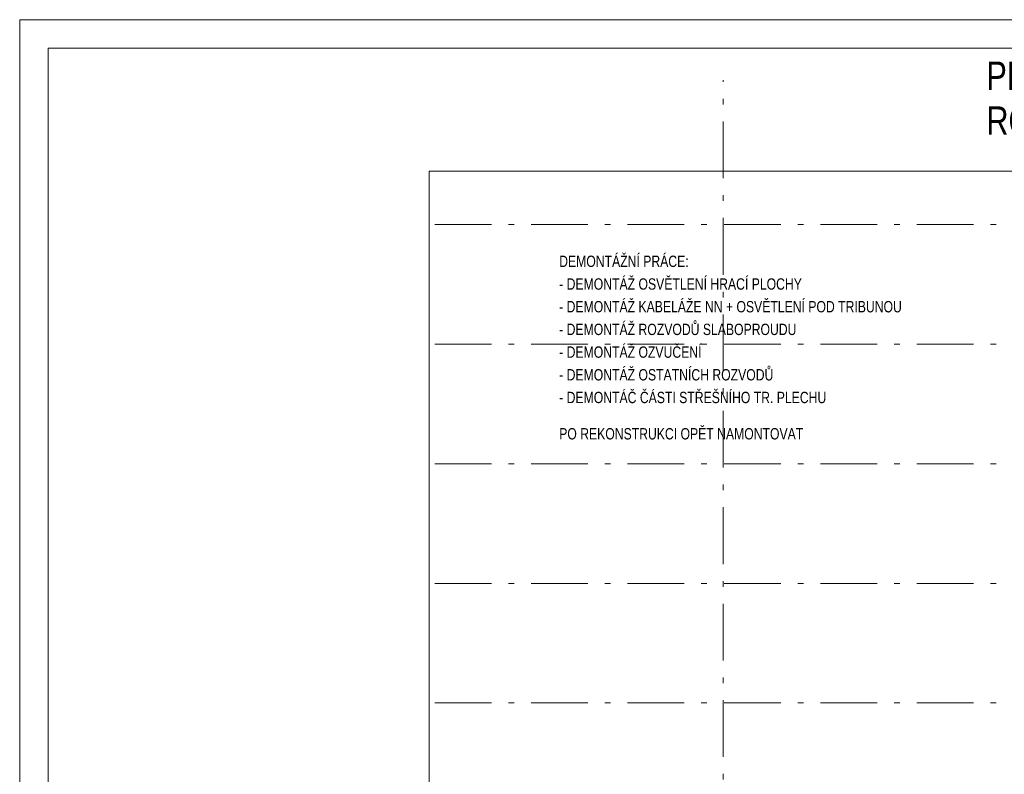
# Model space of a CAD drawing. Header units: metres. Extents: x 235 to 340, y 94 to 153.
# Tile 10 of 48: x 235 to 252, y 140 to 153. Entities that reach past the tile are written whole.
import ezdxf

# ---------------------------------------------------------------- set-up
doc = ezdxf.new("R2010")
doc.units = ezdxf.units.M
doc.linetypes.add('__RA_15', pattern=[1.7, 1, -0.3, 0.1, -0.3])
for name, color, linetype, lineweight in [('OSY', 204, '__RA_15', 13), ('POPIS', 7, 'Continuous', 13), ('SRAFY', 254, 'Continuous', 18), ('Standard', 7, 'Continuous', 40)]:
    doc.layers.add(name, color=color, linetype=linetype, lineweight=lineweight)
doc.styles.add('ARIAL', font='ARIAL.TTF')

msp = doc.modelspace()

# ---------------------------------------------------------------- linework, layer by layer
at = {"layer": 'OSY', "color": 204, "linetype": '__RA_15', "lineweight": 13}
for p, q in [((247.266, 126.792), (247.266, 152.32)), ((242.178, 149.774), (242.178, 149.774)), ((242.178, 149.774), (323.276, 149.774)), ((242.178, 147.666), (242.178, 147.666)), ((242.178, 147.666), (323.276, 147.666)), ((242.178, 145.558), (242.178, 145.558)), ((242.178, 145.558), (323.276, 145.558)), ((242.178, 143.45), (242.178, 143.45)), ((242.178, 143.45), (323.276, 143.45)), ((242.178, 141.343), (242.178, 141.343)), ((242.178, 141.343), (323.276, 141.343))]:
    msp.add_line(p, q, dxfattribs=at)
at = {"layer": 'SRAFY', "color": 136, "linetype": 'Continuous', "lineweight": 18}
for points in [[(234.859, 93.986), (339.859, 93.986), (339.859, 153.386), (234.859, 153.386), (234.859, 93.986)], [(235.359, 94.486), (339.359, 94.486), (339.359, 152.886), (235.359, 152.886), (235.359, 94.486)]]:
    msp.add_lwpolyline(points, dxfattribs=at)
at = {"layer": 'Standard', "color": 7, "linetype": 'Continuous', "lineweight": 13}
msp.add_lwpolyline([(242.078, 128.288), (323.376, 128.288), (323.376, 150.717), (242.078, 150.717), (242.078, 128.288)], dxfattribs=at)

# ---------------------------------------------------------------- texts
at = {"layer": 'POPIS', "color": 204, "linetype": 'Continuous', "lineweight": 13, "attachment_point": 7, "style": 'ARIAL'}
for s, insert, char_height, width in [('\\W0.77;PŘEHED\\~ÚPRAV', (251.906, 152.141), 0.5, 0.19231), ('\\W0.77;ROZVINUTÝ\\~PŮDORYS\\~\\~M\\~1:100', (251.906, 151.351), 0.5, 0.19231), ('\\W0.77;DEMONTÁŽNÍ\\~PRÁCE:', (244.372, 149.025), 0.2, 0.07692), ('\\W0.77;-\\~DEMONTÁŽ\\~OSVĚTLENÍ\\~HRACÍ\\~PLOCHY', (244.372, 148.625), 0.2, 0.07692), ('\\W0.77;-\\~DEMONTÁŽ\\~KABELÁŽE\\~NN\\~+\\~OSVĚTLENÍ\\~POD\\~TRIBUNOU', (244.372, 148.225), 0.2, 0.07692), ('\\W0.77;-\\~DEMONTÁŽ\\~ROZVODŮ\\~SLABOPROUDU', (244.372, 147.825), 0.2, 0.07692), ('\\W0.77;-\\~DEMONTÁŽ\\~OZVUČENÍ', (244.372, 147.425), 0.2, 0.07692), ('\\W0.77;-\\~DEMONTÁŽ\\~OSTATNÍCH\\~ROZVODŮ', (244.372, 147.025), 0.2, 0.07692), ('\\W0.77;-\\~DEMONTÁČ\\~ČÁSTI\\~STŘEŠNÍHO\\~TR.\\~PLECHU', (244.372, 146.625), 0.2, 0.07692), ('\\W0.77;PO\\~REKONSTRUKCI\\~OPĚT\\~NAMONTOVAT', (244.372, 145.985), 0.2, 0.07692)]:
    msp.add_mtext(s, dxfattribs=dict(at, insert=insert, char_height=char_height, width=width))

doc.saveas('drawing.dxf')
